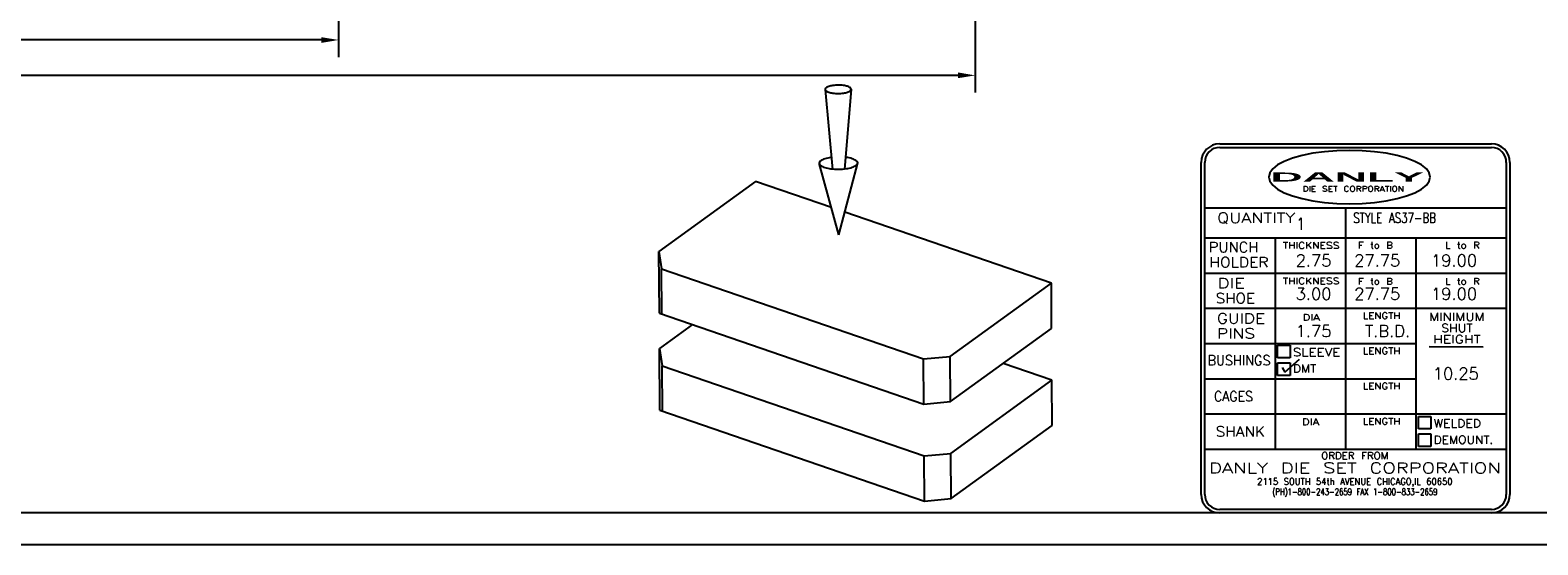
# Model space of a CAD drawing. Header units: inches. Extents: x -59 to 40, y -86 to 20.
# Tile 41 of 75: x 18 to 30, y -50 to -46. Entities that reach past the tile are written whole.
import ezdxf
from ezdxf.enums import TextEntityAlignment as Align

# ---------------------------------------------------------------- set-up
doc = ezdxf.new("R2010")
doc.units = ezdxf.units.IN
doc.header["$MEASUREMENT"] = 0
for name, color, linetype in [('DSS-M-D', 2, 'Continuous'), ('DSS-M-S', 7, 'Continuous'), ('DST-M-S', 7, 'Continuous'), ('SVA-M-S', 7, 'Continuous'), ('SVB-M-S', 7, 'Continuous'), ('SVD-M-S', 7, 'Continuous'), ('SVE-M-S', 7, 'Continuous'), ('SVF-M-S', 7, 'Continuous')]:
    doc.layers.add(name, color=color, linetype=linetype)
doc.styles.add('ROMANS', font='ROMANS.shx')
doc.styles.add('SANSSERIFBOLD', font='sasb____.pfb', dxfattribs={"height": 0.5})
doc.styles.get("Standard").update_dxf_attribs({"font": 'txt.shx'})
doc.dimstyles.get("Standard").update_dxf_attribs({"dimtxt": 0.18, "dimasz": 0.18, "dimexe": 0.18, "dimexo": 0.0625, "dimgap": 0.09, "dimtad": 0, "dimtih": 1, "dimtoh": 1, "dimdec": 4, "dimzin": 0, "dimdsep": 46, "dimtxsty": 'Standard', "dimcen": 0.09, "dimadec": 0, "dimazin": 0, "dimtfac": 1, "dimtdec": 4, "dimtofl": 0, "dimtmove": 0, "dimatfit": 3, "dimfxl": 0, "dimtolj": 1, "dimtzin": 0, "dimarcsym": 0})
doc.dimstyles.new('STANDARD$0', dxfattribs={"dimtxt": 0.156, "dimasz": 0.18, "dimexe": 0.18, "dimexo": 0.0625, "dimgap": 0.07, "dimtad": 0, "dimtih": 1, "dimtoh": 1, "dimdec": 4, "dimzin": 4, "dimdsep": 46, "dimtxsty": 'Standard', "dimcen": 0.09, "dimclrd": 2, "dimclre": 2, "dimclrt": 2, "dimadec": 4, "dimazin": 0, "dimtfac": 1, "dimtdec": 4, "dimtofl": 0, "dimtmove": 0, "dimatfit": 3, "dimfxl": 0, "dimtolj": 1, "dimtzin": 0, "dimarcsym": 0})

# ---------------------------------------------------------------- blocks, each defined once
blk = doc.blocks.new('*D85')
at = {"layer": 'DEFPOINTS', "color": 0, "transparency": 16777216}
for p in [(6.242, -45.649), (25.242, -45.649), (6.242, -46.466)]:
    blk.add_point(p, dxfattribs=at)
at = {"layer": 'DSS-M-D', "color": 0, "lineweight": -2, "transparency": 16777216}
for p, q in [((6.242, -45.695), (6.242, -46.601)), ((25.242, -45.695), (25.242, -46.601)), ((6.377, -46.466), (15.337, -46.466)), ((25.107, -46.466), (16.147, -46.466))]:
    blk.add_line(p, q, dxfattribs=at)
at = {"layer": 'DSS-M-D', "color": 0, "transparency": 16777216}
for points in [[(6.377, -46.443), (6.377, -46.488), (6.242, -46.466)], [(25.107, -46.443), (25.107, -46.488), (25.242, -46.466)]]:
    blk.add_solid(points, dxfattribs=at)
at = {"layer": 'DSS-M-D', "color": 0, "transparency": 16777216, "insert": (15.742, -46.466), "char_height": 0.135, "attachment_point": 5}
blk.add_mtext('\\A1;19.0000', dxfattribs=at)
blk = doc.blocks.new('*D306')
at = {"layer": 'DEFPOINTS', "color": 0, "transparency": 16777216}
for p in [(11.242, -45.829), (20.242, -45.829), (20.242, -46.188)]:
    blk.add_point(p, dxfattribs=at)
at = {"layer": 'DSS-M-D', "color": 0, "lineweight": -2, "transparency": 16777216}
for p, q in [((11.242, -45.875), (11.242, -46.323)), ((20.242, -45.875), (20.242, -46.323)), ((11.377, -46.188), (15.382, -46.188)), ((20.107, -46.188), (16.102, -46.188))]:
    blk.add_line(p, q, dxfattribs=at)
at = {"layer": 'DSS-M-D', "color": 0, "transparency": 16777216}
for points in [[(11.377, -46.166), (11.377, -46.211), (11.242, -46.188)], [(20.107, -46.166), (20.107, -46.211), (20.242, -46.188)]]:
    blk.add_solid(points, dxfattribs=at)
at = {"layer": 'DSS-M-D', "color": 0, "transparency": 16777216, "insert": (15.742, -46.188), "char_height": 0.135, "attachment_point": 5}
blk.add_mtext('\\A1;9.0000', dxfattribs=at)

msp = doc.modelspace()

# ---------------------------------------------------------------- linework, layer by layer
at = {"layer": 'DSS-M-D', "linetype": 'Continuous'}
msp.add_line((28.80727, -48.5953), (29.23204, -48.59807), dxfattribs=at)
at = {"layer": 'DSS-M-D'}
for p, q in [((27.65231, -48.76021), (27.67394, -48.79728)), ((27.67394, -48.79728), (27.79034, -48.69535))]:
    msp.add_line(p, q, dxfattribs=at)
at = {"layer": 'DSS-M-S', "color": 7}
for p, q in [((24.0626, -46.57588), (24.12275, -47.20491)), ((24.26782, -46.57468), (24.21501, -47.20437)), ((24.17187, -47.71867), (24.01744, -47.15546)), ((24.17187, -47.71867), (24.31973, -47.1537)), ((23.51701, -47.29953), (22.75867, -47.84774)), ((24.1131, -47.50433), (23.51701, -47.29953)), ((25.84032, -48.09775), (24.21849, -47.54054)), ((22.7615, -48.33271), (22.75867, -47.84774)), ((22.75867, -47.84774), (22.77897, -47.98436)), ((22.77897, -47.98436), (24.83729, -48.69154)), ((22.78104, -48.33942), (22.77897, -47.98436)), ((25.04609, -48.67191), (25.84032, -48.09775)), ((25.84239, -48.45281), (25.84032, -48.09775)), ((22.7615, -48.33271), (24.83936, -49.04661)), ((23.02244, -48.42236), (22.76312, -48.60983)), ((25.04816, -49.02697), (25.84239, -48.45281)), ((22.76594, -49.0948), (22.76312, -48.60983)), ((22.76312, -48.60983), (22.78342, -48.74645)), ((22.78342, -48.74645), (24.84174, -49.45363)), ((22.78549, -49.10151), (22.78342, -48.74645)), ((24.83729, -48.69154), (25.04609, -48.67191)), ((24.83936, -49.04661), (24.83729, -48.69154)), ((25.04816, -49.02697), (25.04609, -48.67191)), ((25.84476, -48.85984), (25.4615, -48.72816)), ((25.05053, -49.43399), (25.84476, -48.85984)), ((25.84683, -49.2149), (25.84476, -48.85984)), ((22.76594, -49.0948), (24.84381, -49.80869)), ((24.83936, -49.04661), (25.04816, -49.02697)), ((25.0526, -49.78906), (25.84683, -49.2149)), ((24.84174, -49.45363), (25.05053, -49.43399)), ((24.84381, -49.80869), (24.84174, -49.45363)), ((25.0526, -49.78906), (25.05053, -49.43399)), ((24.84381, -49.80869), (25.0526, -49.78906))]:
    msp.add_line(p, q, dxfattribs=at)
at = {"layer": 'DSS-M-S', "linetype": 'Continuous'}
for p, q in [((27.16233, -47.00351), (29.29635, -47.00351)), ((27.16233, -47.03163), (29.29635, -47.03163)), ((27.01702, -49.75652), (27.01702, -47.14882)), ((27.04514, -49.75652), (27.04514, -47.14882)), ((29.41354, -47.14882), (29.41354, -49.75652)), ((29.44166, -47.14882), (29.44166, -49.75652)), ((27.04514, -47.50531), (29.41354, -47.50531)), ((28.15039, -47.50531), (28.15039, -49.40003)), ((27.04514, -47.74215), (29.41354, -47.74215)), ((27.59777, -47.74215), (27.59777, -49.40003)), ((28.70302, -47.74215), (28.70302, -49.40003)), ((27.04514, -48.01846), (29.41354, -48.01846)), ((27.04514, -48.29478), (29.41354, -48.29478)), ((27.04514, -48.57109), (28.70302, -48.57109)), ((27.61718, -48.68383), (27.61718, -48.58514)), ((27.61718, -48.58514), (27.71587, -48.58514)), ((27.71587, -48.58514), (27.71587, -48.68383)), ((27.71587, -48.68383), (27.61718, -48.68383)), ((27.61718, -48.82198), (27.61718, -48.7233)), ((27.61718, -48.7233), (27.71587, -48.7233)), ((27.71587, -48.7233), (27.71587, -48.82198)), ((27.04514, -48.8474), (28.70302, -48.8474)), ((27.71587, -48.82198), (27.61718, -48.82198)), ((27.04514, -49.12372), (29.41354, -49.12372)), ((28.72276, -49.14345), (28.82144, -49.14345)), ((28.72276, -49.24214), (28.72276, -49.14345)), ((28.82144, -49.24214), (28.72276, -49.24214)), ((28.82144, -49.14345), (28.82144, -49.24214)), ((28.72276, -49.38029), (28.72276, -49.28161)), ((28.72276, -49.28161), (28.82144, -49.28161)), ((28.82144, -49.28161), (28.82144, -49.38029)), ((27.04514, -49.40003), (29.41354, -49.40003)), ((28.82144, -49.38029), (28.72276, -49.38029)), ((29.29635, -49.87371), (27.16233, -49.87371)), ((29.29635, -49.90183), (27.16233, -49.90183))]:
    msp.add_line(p, q, dxfattribs=at)
at = {"layer": 'DSS-M-S', "color": 7}
for points in [[(-7.73176, -16.27682), (39.76824, -16.27682), (39.76824, -50.15183), (-7.73176, -50.15183)], [(-7.48176, -49.90183), (-7.48176, -16.52682), (39.51824, -16.52682), (39.51824, -49.90183)]]:
    msp.add_lwpolyline(points, close=True, dxfattribs=at)
msp.add_lwpolyline([(24.0626, -46.57588, 0.23327652), (24.06755, -46.58578, 0.08686547), (24.09281, -46.59877, 0.04420465), (24.12336, -46.60539, 0.03270883), (24.16549, -46.6079, 0.03270883), (24.20759, -46.60489, 0.04420465), (24.23806, -46.59792, 0.08686547), (24.26317, -46.58464, 0.23327652), (24.26801, -46.57468, 0.23327652), (24.26305, -46.56479, 0.08686547), (24.23779, -46.5518, 0.04420465), (24.20724, -46.54518, 0.03270883), (24.16511, -46.54267, 0.03270883), (24.12301, -46.54567, 0.04420465), (24.09254, -46.55264, 0.08686547), (24.06744, -46.56593, 0.23327652)], format="xyb", close=True, dxfattribs=at)
for points in [[(24.01744, -47.15546, 0.23327652), (24.02473, -47.17002, 0.08686547), (24.0619, -47.18914, 0.04420465), (24.10686, -47.19888, 0.03270883), (24.16886, -47.20258, 0.03270883), (24.23082, -47.19816, 0.04420465), (24.27566, -47.18789, 0.08686547), (24.31261, -47.16835, 0.23327652), (24.31973, -47.1537, 0.23327652), (24.31244, -47.13913, 0.08686547), (24.27526, -47.12001, 0.04420465), (24.23031, -47.11028, 0.0038855), (24.22297, -47.10941, 0.03270883)], [(24.11367, -47.11005, 0.0038855), (24.10635, -47.111, 0.04420465), (24.06151, -47.12126, 0.08686547), (24.02456, -47.14081, 0.23327652), (24.01744, -47.15546, 0.23327652)]]:
    msp.add_lwpolyline(points, format="xyb", dxfattribs=at)
at = {"layer": 'DSS-M-S', "linetype": 'Continuous'}
msp.add_polyline3d([(28.8166, -47.26415, 0), (28.80879, -47.23145, 0), (28.78556, -47.19955, 0), (28.74747, -47.16924, 0), (28.69546, -47.14127, 0), (28.63082, -47.11633, 0), (28.55513, -47.09502, 0), (28.47026, -47.07788, 0), (28.37831, -47.06533, 0), (28.28152, -47.05767, 0), (28.18229, -47.0551, 0), (28.08307, -47.05767, 0), (27.98628, -47.06533, 0), (27.89432, -47.07788, 0), (27.80946, -47.09502, 0), (27.73377, -47.11633, 0), (27.66913, -47.14127, 0), (27.61712, -47.16924, 0), (27.57903, -47.19955, 0), (27.5558, -47.23145, 0), (27.54799, -47.26415, 0), (27.5558, -47.29685, 0), (27.57903, -47.32875, 0), (27.61712, -47.35906, 0), (27.66913, -47.38703, 0), (27.73377, -47.41197, 0), (27.80946, -47.43328, 0), (27.89432, -47.45042, 0), (27.98628, -47.46297, 0), (28.08307, -47.47063, 0), (28.18229, -47.4732, 0), (28.28152, -47.47063, 0), (28.37831, -47.46297, 0), (28.47026, -47.45042, 0), (28.55513, -47.43328, 0), (28.63082, -47.41197, 0), (28.69546, -47.38703, 0), (28.74747, -47.35906, 0), (28.78556, -47.32875, 0), (28.80879, -47.29685, 0), (28.8166, -47.26415, 0)], dxfattribs=at)
for centre, radius, start, end in [((27.16233, -47.14882), 0.14531, 90, 180), ((29.29635, -47.14882), 0.14531, 0, 90), ((27.16233, -47.14882), 0.11719, 90, 180), ((29.29635, -47.14882), 0.11719, 0, 90), ((27.16233, -49.75652), 0.14531, 180, 270), ((27.16233, -49.75652), 0.11719, 180, 270), ((29.29635, -49.75652), 0.11719, 270, 0), ((29.29635, -49.75652), 0.14531, 270, 0)]:
    msp.add_arc(centre, radius, start, end, dxfattribs=at)
at = {"layer": 'DST-M-S', "color": 7}
for p, q in [((24.0626, -46.57588), (24.12275, -47.20491)), ((24.26782, -46.57468), (24.21501, -47.20437)), ((24.17187, -47.71867), (24.01744, -47.15546)), ((24.17187, -47.71867), (24.31973, -47.1537)), ((23.51701, -47.29953), (22.75867, -47.84774)), ((24.1131, -47.50433), (23.51701, -47.29953)), ((25.84032, -48.09775), (24.21849, -47.54054)), ((22.7615, -48.33271), (22.75867, -47.84774)), ((22.75867, -47.84774), (22.77897, -47.98436)), ((22.77897, -47.98436), (24.83729, -48.69154)), ((22.78104, -48.33942), (22.77897, -47.98436)), ((25.04609, -48.67191), (25.84032, -48.09775)), ((25.84239, -48.45281), (25.84032, -48.09775)), ((22.7615, -48.33271), (24.83936, -49.04661)), ((23.02244, -48.42236), (22.76312, -48.60983)), ((25.04816, -49.02697), (25.84239, -48.45281)), ((22.76594, -49.0948), (22.76312, -48.60983)), ((22.76312, -48.60983), (22.78342, -48.74645)), ((22.78342, -48.74645), (24.84174, -49.45363)), ((22.78549, -49.10151), (22.78342, -48.74645)), ((24.83729, -48.69154), (25.04609, -48.67191)), ((24.83936, -49.04661), (24.83729, -48.69154)), ((25.04816, -49.02697), (25.04609, -48.67191)), ((25.84476, -48.85984), (25.4615, -48.72816)), ((25.05053, -49.43399), (25.84476, -48.85984)), ((25.84683, -49.2149), (25.84476, -48.85984)), ((22.76594, -49.0948), (24.84381, -49.80869)), ((24.83936, -49.04661), (25.04816, -49.02697)), ((25.0526, -49.78906), (25.84683, -49.2149)), ((24.84174, -49.45363), (25.05053, -49.43399)), ((24.84381, -49.80869), (24.84174, -49.45363)), ((25.0526, -49.78906), (25.05053, -49.43399)), ((24.84381, -49.80869), (25.0526, -49.78906))]:
    msp.add_line(p, q, dxfattribs=at)
for points in [[(-7.73176, -16.27682), (39.76824, -16.27682), (39.76824, -50.15183), (-7.73176, -50.15183)], [(-7.48176, -49.90183), (-7.48176, -16.52682), (39.51824, -16.52682), (39.51824, -49.90183)]]:
    msp.add_lwpolyline(points, close=True, dxfattribs=at)
msp.add_lwpolyline([(24.0626, -46.57588, 0.23327652), (24.06755, -46.58578, 0.08686547), (24.09281, -46.59877, 0.04420465), (24.12336, -46.60539, 0.03270883), (24.16549, -46.6079, 0.03270883), (24.20759, -46.60489, 0.04420465), (24.23806, -46.59792, 0.08686547), (24.26317, -46.58464, 0.23327652), (24.26801, -46.57468, 0.23327652), (24.26305, -46.56479, 0.08686547), (24.23779, -46.5518, 0.04420465), (24.20724, -46.54518, 0.03270883), (24.16511, -46.54267, 0.03270883), (24.12301, -46.54567, 0.04420465), (24.09254, -46.55264, 0.08686547), (24.06744, -46.56593, 0.23327652)], format="xyb", close=True, dxfattribs=at)
for points in [[(24.01744, -47.15546, 0.23327652), (24.02473, -47.17002, 0.08686547), (24.0619, -47.18914, 0.04420465), (24.10686, -47.19888, 0.03270883), (24.16886, -47.20258, 0.03270883), (24.23082, -47.19816, 0.04420465), (24.27566, -47.18789, 0.08686547), (24.31261, -47.16835, 0.23327652), (24.31973, -47.1537, 0.23327652), (24.31244, -47.13913, 0.08686547), (24.27526, -47.12001, 0.04420465), (24.23031, -47.11028, 0.0038855), (24.22297, -47.10941, 0.03270883)], [(24.11367, -47.11005, 0.0038855), (24.10635, -47.111, 0.04420465), (24.06151, -47.12126, 0.08686547), (24.02456, -47.14081, 0.23327652), (24.01744, -47.15546, 0.23327652)]]:
    msp.add_lwpolyline(points, format="xyb", dxfattribs=at)
at = {"layer": 'SVA-M-S', "color": 7}
for points in [[(-7.73176, -16.27682), (39.76824, -16.27682), (39.76824, -50.15183), (-7.73176, -50.15183)], [(-7.48176, -49.90183), (-7.48176, -16.52682), (39.51824, -16.52682), (39.51824, -49.90183)]]:
    msp.add_lwpolyline(points, close=True, dxfattribs=at)
at = {"layer": 'SVB-M-S', "color": 7}
for points in [[(-7.73176, -16.27682), (39.76824, -16.27682), (39.76824, -50.15183), (-7.73176, -50.15183)], [(-7.48176, -49.90183), (-7.48176, -16.52682), (39.51824, -16.52682), (39.51824, -49.90183)]]:
    msp.add_lwpolyline(points, close=True, dxfattribs=at)
at = {"layer": 'SVD-M-S', "color": 7}
for points in [[(-7.73176, -16.27682), (39.76824, -16.27682), (39.76824, -50.15183), (-7.73176, -50.15183)], [(-7.48176, -49.90183), (-7.48176, -16.52682), (39.51824, -16.52682), (39.51824, -49.90183)]]:
    msp.add_lwpolyline(points, close=True, dxfattribs=at)
at = {"layer": 'SVE-M-S', "color": 7}
for points in [[(-7.73176, -16.27682), (39.76824, -16.27682), (39.76824, -50.15183), (-7.73176, -50.15183)], [(-7.48176, -49.90183), (-7.48176, -16.52682), (39.51824, -16.52682), (39.51824, -49.90183)]]:
    msp.add_lwpolyline(points, close=True, dxfattribs=at)
at = {"layer": 'SVF-M-S', "color": 7}
for points in [[(-7.73176, -16.27682), (39.76824, -16.27682), (39.76824, -50.15183), (-7.73176, -50.15183)], [(-7.48176, -49.90183), (-7.48176, -16.52682), (39.51824, -16.52682), (39.51824, -49.90183)]]:
    msp.add_lwpolyline(points, close=True, dxfattribs=at)

# ---------------------------------------------------------------- texts
at = {"layer": 'DSS-M-D', "style": 'SANSSERIFBOLD', "width": 3.588409}
msp.add_text('    DANLY    ', height=0.0710016, dxfattribs=at).set_placement((27.17263, -47.29942), (29.15357, -47.29942), align=Align.FIT)
at = {"layer": 'DSS-M-D'}
for s, height, width, p, p2 in [('DIE SET CORPORATION', 0.0421229, 1.05, (27.81369, -47.37767), (28.60981, -47.37767)), (' QUANTITY', 0.078947, 1.068, (27.05304, -47.62373), (27.75566, -47.62373)), (' STYLE AS37-BB', 0.0789465, 0.65122, (28.15829, -47.62373), (28.86091, -47.62373)), (' PUNCH', 0.078947, 1.041176, (27.00133, -47.85419), (27.46711, -47.85419)), (' THICKNESS', 0.050526, 1.060714, (27.60235, -47.82634), (28.10256, -47.82634)), ('F to B       L to R', 0.0505258, 1.0125, (28.24923, -47.82433), (29.20416, -47.82433)), (' HOLDER', 0.078947, 1.035, (27.00133, -47.97261), (27.54606, -47.97261)), (' DIE', 0.078947, 1.17, (27.05304, -48.13688), (27.36093, -48.13688)), (' THICKNESS', 0.050526, 1.060714, (27.60235, -48.10515), (28.10256, -48.10515)), ('F to B       L to R', 0.0505258, 1.0125, (28.24923, -48.10816), (29.20416, -48.10816)), (' SHOE', 0.078947, 1.05, (27.05304, -48.2553), (27.43987, -48.2553)), (' GUIDE', 0.078947, 1.10625, (27.05304, -48.4132), (27.51882, -48.4132)), (' DIA', 0.050526, 1.17, (27.75279, -48.39097), (27.94984, -48.39097)), (' LENGTH', 0.050526, 1.035, (28.23318, -48.37794), (28.58181, -48.37794)), ('MINIMUM', 0.063157, 1.15, (28.8077, -48.39257), (29.24348, -48.39257)), ('SHUT', 0.063157, 1.063636, (28.90243, -48.48099), (29.14875, -48.48099)), (' PINS', 0.078947, 1.130769, (27.05304, -48.53162), (27.43987, -48.53162)), ('HEIGHT', 0.063157, 1.10625, (28.83928, -48.56941), (29.2119, -48.56941)), (' BUSHINGS', 0.078947, 0.852, (27.00133, -48.74234), (27.56185, -48.74234)), ('SLEEVE', 0.063157, 0.983333, (27.7368, -48.67125), (28.10943, -48.67125)), (' LENGTH', 0.050526, 1.035, (28.23318, -48.65425), (28.58181, -48.65425)), ('DMT', 0.063157, 1.0875, (27.7378, -48.79963), (27.92096, -48.79963)), (' LENGTH', 0.050526, 1.035, (28.23318, -48.93056), (28.58181, -48.93056)), (' CAGES', 0.078947, 0.829412, (27.05304, -49.02503), (27.42408, -49.02503)), (' SHANK', 0.078947, 1.041176, (27.05304, -49.30135), (27.51882, -49.30135)), (' DIA', 0.050526, 1.17, (27.7478, -49.21143), (27.94485, -49.21143)), (' LENGTH', 0.050526, 1.035, (28.23318, -49.20688), (28.58181, -49.20688)), ('WELDED', 0.063157, 0.983333, (28.84237, -49.22956), (29.215, -49.22956)), ('DEMOUNT.', 0.063157, 1.057143, (28.84338, -49.35794), (29.31074, -49.35794)), ('ORDER FROM', 0.053289, 1.024138, (27.95962, -49.47862), (28.48718, -49.47862)), ('DANLY DIE SET CORPORATION', 0.0821044, 1.1625, (27.07948, -49.5896), (29.37019, -49.5896)), ('2115 SOUTH 54th AVENUE CHICAGO,IL 60650', 0.0505258, 0.824491, (27.4569, -49.67985), (28.99131, -49.67985)), ('(PH)1-800-243-2659 FAX 1-800-833-2659', 0.0505258, 0.740805, (27.57532, -49.76063), (28.87289, -49.76063))]:
    msp.add_text(s, height=height, dxfattribs=dict(at, width=width)).set_placement(p, p2, align=Align.FIT)
at = {"layer": 'DSS-M-D', "style": 'ROMANS'}
for s, p in [('1', (27.75929, -47.6774)), ('2.75', (27.75929, -47.96593)), ('27.75', (28.21882, -47.96593)), ('19.00', (28.82223, -47.96593)), ('3.00', (27.75929, -48.22848)), ('27.75', (28.21882, -48.22848)), ('19.00', (28.82223, -48.22848)), ('1.75', (27.75929, -48.51986)), ('T.B.D.', (28.30419, -48.51986)), ('10.25', (28.83577, -48.85447))]:
    msp.add_text(s, height=0.09375, dxfattribs=at).set_placement(p)

# ---------------------------------------------------------------- dimensions: what is measured, and where the dimension line sits
at = {"layer": 'DSS-M-D'}
dim = msp.add_linear_dim(base=(6.2419, -46.46589), p1=(25.2419, -45.64856), p2=(6.2419, -45.64856), dimstyle='Standard', override={"dimscale": 0.75}, dxfattribs=at)
dim.commit()
dim.dimension.update_dxf_attribs({"geometry": '*D85', "text_midpoint": (15.7419, -46.46589), "dimtype": 160})
dim = msp.add_linear_dim(base=(20.2419, -46.18804), p1=(11.2419, -45.82856), p2=(20.2419, -45.82856), dimstyle='STANDARD$0', override={"dimscale": 0.75, "dimtxt": 0.18, "dimgap": 0.09, "dimzin": 0, "dimclrd": 0, "dimclre": 0, "dimclrt": 0, "dimadec": 0}, dxfattribs=at)
dim.commit()
dim.dimension.update_dxf_attribs({"geometry": '*D306', "text_midpoint": (15.7419, -46.18804)})

doc.saveas('drawing.dxf')
